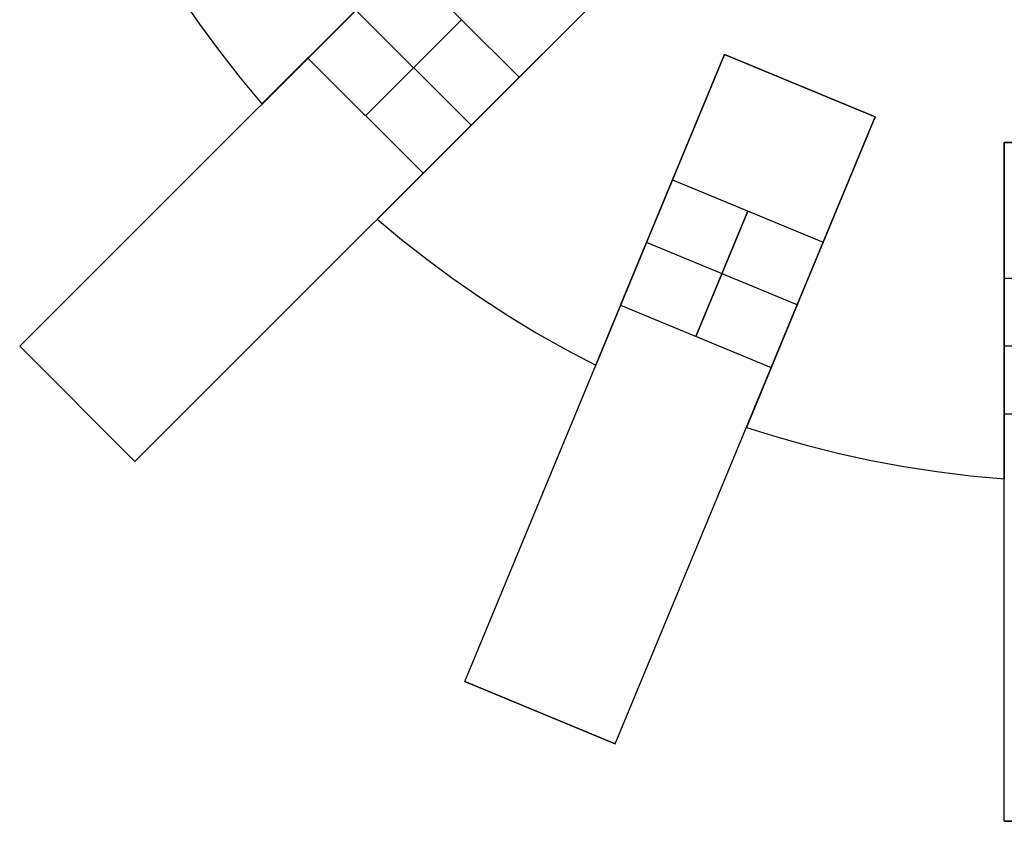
# Model space of a CAD drawing. Header units: millimetres. Extents: x 625 to 835, y -1439 to -1229.
# Tile 1 of 9: x 652 to 724, y -1439 to -1380. Entities that reach past the tile are written whole.
import ezdxf

# ---------------------------------------------------------------- set-up
doc = ezdxf.new("R2010")
doc.units = ezdxf.units.MM

msp = doc.modelspace()

# ---------------------------------------------------------------- linework, layer by layer
for points in [[(651.511, -1404.427), (686.866, -1369.072)], [(658.594, -1370.496), (659.678, -1372.566), (660.836, -1374.627), (662.067, -1376.675), (663.374, -1378.706), (664.755, -1380.717), (666.211, -1382.704), (667.742, -1384.663), (669.348, -1386.591)], [(658.594, -1370.496), (659.678, -1372.566), (660.836, -1374.627), (662.067, -1376.675), (663.374, -1378.706), (664.755, -1380.717), (666.211, -1382.704), (667.742, -1384.663), (669.348, -1386.591)], [(658.594, -1370.496), (659.678, -1372.566), (660.836, -1374.627), (662.067, -1376.675), (663.374, -1378.706), (664.755, -1380.717), (666.211, -1382.704), (667.742, -1384.663), (669.348, -1386.591)], [(658.594, -1370.496), (659.678, -1372.566), (660.836, -1374.627), (662.067, -1376.675), (663.374, -1378.706), (664.755, -1380.717), (666.211, -1382.704), (667.742, -1384.663), (669.348, -1386.591)], [(658.594, -1370.496), (659.678, -1372.566), (660.836, -1374.627), (662.067, -1376.675), (663.374, -1378.706), (664.755, -1380.717), (666.211, -1382.704), (667.742, -1384.663), (669.348, -1386.591)], [(658.594, -1370.496), (659.678, -1372.566), (660.836, -1374.627), (662.067, -1376.675), (663.374, -1378.706), (664.755, -1380.717), (666.211, -1382.704), (667.742, -1384.663), (669.348, -1386.591)], [(679.795, -1376.143), (672.724, -1383.214)], [(672.724, -1383.214), (679.795, -1376.143)], [(679.795, -1376.143), (688.281, -1384.629)], [(679.795, -1376.143), (688.281, -1384.629)], [(659.996, -1412.913), (695.352, -1377.557)], [(684.745, -1388.164), (695.352, -1377.557)], [(695.352, -1377.557), (684.745, -1388.164)], [(684.745, -1388.164), (695.352, -1377.557)], [(695.352, -1377.557), (684.745, -1388.164)], [(676.26, -1379.679), (669.348, -1386.591)], [(669.348, -1386.591), (676.26, -1379.679)], [(676.26, -1379.679), (669.348, -1386.591)], [(669.348, -1386.591), (676.26, -1379.679)], [(684.745, -1388.164), (676.26, -1379.679)], [(684.745, -1388.164), (676.26, -1379.679)], [(676.967, -1387.457), (684.038, -1380.386)], [(684.038, -1380.386), (676.967, -1387.457)], [(684.275, -1429.135), (703.409, -1382.941)], [(703.409, -1382.941), (697.669, -1396.799)], [(697.669, -1396.799), (703.409, -1382.941)], [(703.409, -1382.941), (697.669, -1396.799)], [(697.669, -1396.799), (703.409, -1382.941)], [(714.496, -1387.533), (703.409, -1382.941)], [(703.409, -1382.941), (714.496, -1387.533)], [(703.409, -1382.941), (714.496, -1387.533)], [(703.409, -1382.941), (714.496, -1387.533)], [(714.496, -1387.533), (703.409, -1382.941)], [(672.724, -1383.214), (681.21, -1391.7)], [(672.724, -1383.214), (681.21, -1391.7)], [(681.21, -1391.7), (688.281, -1384.629)], [(688.281, -1384.629), (681.21, -1391.7)], [(695.362, -1433.727), (714.496, -1387.533)], [(708.755, -1401.392), (714.496, -1387.533)], [(714.496, -1387.533), (708.755, -1401.392)], [(708.755, -1401.392), (714.496, -1387.533)], [(714.496, -1387.533), (708.755, -1401.392)], [(677.833, -1395.076), (684.745, -1388.164)], [(684.745, -1388.164), (677.833, -1395.076)], [(677.833, -1395.076), (684.745, -1388.164)], [(684.745, -1388.164), (677.833, -1395.076)], [(736, -1389.424), (724, -1389.424)], [(724, -1389.424), (736, -1389.424)], [(724, -1389.424), (736, -1389.424)], [(724, -1389.424), (736, -1389.424)], [(724, -1389.424), (724, -1404.424)], [(724, -1404.424), (724, -1389.424)], [(724, -1389.424), (724, -1404.424)], [(724, -1404.424), (724, -1389.424)], [(736, -1389.424), (724, -1389.424)], [(724, -1439.424), (724, -1389.424)], [(699.582, -1392.18), (695.755, -1401.419)], [(695.755, -1401.419), (699.582, -1392.18)], [(699.582, -1392.18), (710.669, -1396.772)], [(699.582, -1392.18), (710.669, -1396.772)], [(701.299, -1403.715), (705.126, -1394.476)], [(705.126, -1394.476), (701.299, -1403.715)], [(677.833, -1395.076), (679.627, -1396.574), (681.486, -1398.035), (683.407, -1399.456), (685.391, -1400.832), (687.437, -1402.162), (689.543, -1403.44), (691.707, -1404.664), (693.928, -1405.83)], [(677.833, -1395.076), (679.627, -1396.574), (681.486, -1398.035), (683.407, -1399.456), (685.391, -1400.832), (687.437, -1402.162), (689.543, -1403.44), (691.707, -1404.664), (693.928, -1405.83)], [(677.833, -1395.076), (679.627, -1396.574), (681.486, -1398.035), (683.407, -1399.456), (685.391, -1400.832), (687.437, -1402.162), (689.543, -1403.44), (691.707, -1404.664), (693.928, -1405.83)], [(677.833, -1395.076), (679.627, -1396.574), (681.486, -1398.035), (683.407, -1399.456), (685.391, -1400.832), (687.437, -1402.162), (689.543, -1403.44), (691.707, -1404.664), (693.928, -1405.83)], [(677.833, -1395.076), (679.627, -1396.574), (681.486, -1398.035), (683.407, -1399.456), (685.391, -1400.832), (687.437, -1402.162), (689.543, -1403.44), (691.707, -1404.664), (693.928, -1405.83)], [(677.833, -1395.076), (679.627, -1396.574), (681.486, -1398.035), (683.407, -1399.456), (685.391, -1400.832), (687.437, -1402.162), (689.543, -1403.44), (691.707, -1404.664), (693.928, -1405.83)], [(697.669, -1396.799), (693.928, -1405.83)], [(693.928, -1405.83), (697.669, -1396.799)], [(697.669, -1396.799), (693.928, -1405.83)], [(693.928, -1405.83), (697.669, -1396.799)], [(708.755, -1401.392), (697.669, -1396.799)], [(708.755, -1401.392), (697.669, -1396.799)], [(706.842, -1406.011), (710.669, -1396.772)], [(710.669, -1396.772), (706.842, -1406.011)], [(724, -1399.424), (736, -1399.424)], [(724, -1399.424), (724, -1409.424)], [(724, -1409.424), (724, -1399.424)], [(724, -1399.424), (736, -1399.424)], [(695.755, -1401.419), (706.842, -1406.011)], [(695.755, -1401.419), (706.842, -1406.011)], [(705.015, -1410.422), (708.755, -1401.392)], [(708.755, -1401.392), (705.015, -1410.422)], [(705.015, -1410.422), (708.755, -1401.392)], [(708.755, -1401.392), (705.015, -1410.422)], [(651.511, -1404.427), (659.996, -1412.913)], [(651.511, -1404.427), (659.996, -1412.913)], [(659.996, -1412.913), (651.511, -1404.427)], [(659.996, -1412.913), (651.511, -1404.427)], [(724, -1404.424), (724, -1414.199)], [(724, -1414.199), (724, -1404.424)], [(724, -1404.424), (724, -1414.199)], [(724, -1414.199), (724, -1404.424)], [(736, -1404.424), (724, -1404.424)], [(736, -1404.424), (724, -1404.424)], [(724, -1409.424), (736, -1409.424)], [(724, -1409.424), (736, -1409.424)], [(705.015, -1410.422), (707.246, -1411.12), (709.521, -1411.758), (711.84, -1412.336), (714.2, -1412.848), (716.599, -1413.294), (719.034, -1413.669), (721.502, -1413.971), (724, -1414.199)], [(705.015, -1410.422), (707.246, -1411.12), (709.521, -1411.758), (711.84, -1412.336), (714.2, -1412.848), (716.599, -1413.294), (719.034, -1413.669), (721.502, -1413.971), (724, -1414.199)], [(705.015, -1410.422), (707.246, -1411.12), (709.521, -1411.758), (711.84, -1412.336), (714.2, -1412.848), (716.599, -1413.294), (719.034, -1413.669), (721.502, -1413.971), (724, -1414.199)], [(705.015, -1410.422), (707.246, -1411.12), (709.521, -1411.758), (711.84, -1412.336), (714.2, -1412.848), (716.599, -1413.294), (719.034, -1413.669), (721.502, -1413.971), (724, -1414.199)], [(705.015, -1410.422), (707.246, -1411.12), (709.521, -1411.758), (711.84, -1412.336), (714.2, -1412.848), (716.599, -1413.294), (719.034, -1413.669), (721.502, -1413.971), (724, -1414.199)], [(705.015, -1410.422), (707.246, -1411.12), (709.521, -1411.758), (711.84, -1412.336), (714.2, -1412.848), (716.599, -1413.294), (719.034, -1413.669), (721.502, -1413.971), (724, -1414.199)], [(684.275, -1429.135), (695.362, -1433.727)], [(684.275, -1429.135), (695.362, -1433.727)], [(695.362, -1433.727), (684.275, -1429.135)], [(724, -1439.424), (736, -1439.424)], [(724, -1439.424), (736, -1439.424)], [(736, -1439.424), (724, -1439.424)]]:
    msp.add_lwpolyline(points)
at = {"extrusion": (-0.707107, 0.707107, -1.39044e-14)}
msp.add_lwpolyline([(482.392, 0), (482.398, -0.341), (482.416, -0.682), (482.445, -1.023), (482.485, -1.362), (482.538, -1.699), (482.601, -2.035), (482.677, -2.368), (482.763, -2.698), (482.861, -3.025), (482.97, -3.349), (483.089, -3.669), (483.22, -3.984), (483.362, -4.295), (483.513, -4.601), (483.676, -4.901), (483.848, -5.196), (484.03, -5.485), (484.223, -5.767), (484.424, -6.042), (484.635, -6.311), (484.855, -6.572), (485.084, -6.826), (485.321, -7.071), (485.567, -7.308), (485.82, -7.537), (486.081, -7.757), (486.35, -7.968), (486.625, -8.17), (486.908, -8.362), (487.196, -8.544), (487.491, -8.717), (487.792, -8.879), (488.097, -9.031), (488.408, -9.172), (488.724, -9.303), (489.043, -9.423), (489.367, -9.531), (489.694, -9.629), (490.025, -9.716), (490.358, -9.791), (490.693, -9.855), (491.031, -9.907), (491.37, -9.948), (491.71, -9.977), (492.051, -9.994), (492.392, -10)], dxfattribs=at)
at = {"extrusion": (-0.707107, 0.707107, 1.37198e-14)}
msp.add_lwpolyline([(492.392, 734), (492.051, 733.994), (491.71, 733.977), (491.37, 733.948), (491.031, 733.907), (490.693, 733.855), (490.358, 733.791), (490.025, 733.716), (489.694, 733.629), (489.367, 733.531), (489.043, 733.423), (488.724, 733.303), (488.408, 733.172), (488.097, 733.031), (487.792, 732.879), (487.491, 732.717), (487.196, 732.544), (486.908, 732.362), (486.625, 732.17), (486.35, 731.968), (486.081, 731.757), (485.82, 731.537), (485.567, 731.308), (485.321, 731.071), (485.084, 730.826), (484.855, 730.572), (484.635, 730.311), (484.424, 730.042), (484.223, 729.767), (484.03, 729.485), (483.848, 729.196), (483.676, 728.901), (483.513, 728.601), (483.362, 728.295), (483.22, 727.984), (483.089, 727.669), (482.97, 727.349), (482.861, 727.025), (482.763, 726.698), (482.677, 726.368), (482.601, 726.035), (482.538, 725.699), (482.485, 725.362), (482.445, 725.023), (482.416, 724.682), (482.398, 724.341), (482.392, 724)], dxfattribs=at)
at = {"extrusion": (0.707107, -0.707107, -1.37232e-14)}
msp.add_lwpolyline([(-482.392, 0), (-482.398, -0.341), (-482.416, -0.682), (-482.445, -1.023), (-482.485, -1.362), (-482.538, -1.699), (-482.601, -2.035), (-482.677, -2.368), (-482.763, -2.698), (-482.861, -3.025), (-482.97, -3.349), (-483.089, -3.669), (-483.22, -3.984), (-483.362, -4.295), (-483.513, -4.601), (-483.676, -4.901), (-483.848, -5.196), (-484.03, -5.485), (-484.223, -5.767), (-484.424, -6.042), (-484.635, -6.311), (-484.855, -6.572), (-485.084, -6.826), (-485.321, -7.071), (-485.567, -7.308), (-485.82, -7.537), (-486.081, -7.757), (-486.35, -7.968), (-486.625, -8.17), (-486.908, -8.362), (-487.196, -8.544), (-487.491, -8.717), (-487.792, -8.879), (-488.097, -9.031), (-488.408, -9.172), (-488.724, -9.303), (-489.043, -9.423), (-489.367, -9.531), (-489.694, -9.629), (-490.025, -9.716), (-490.358, -9.791), (-490.693, -9.855), (-491.031, -9.907), (-491.37, -9.948), (-491.71, -9.977), (-492.051, -9.994), (-492.392, -10)], dxfattribs=at)
at = {"extrusion": (0.92388, -0.382683, 1.85688e-15)}
msp.add_lwpolyline([(-1008.488, 724), (-1008.494, 724.341), (-1008.511, 724.682), (-1008.54, 725.023), (-1008.581, 725.362), (-1008.633, 725.699), (-1008.697, 726.035), (-1008.772, 726.368), (-1008.859, 726.698), (-1008.957, 727.025), (-1009.065, 727.349), (-1009.185, 727.669), (-1009.316, 727.984), (-1009.457, 728.295), (-1009.609, 728.601), (-1009.771, 728.901), (-1009.944, 729.196), (-1010.126, 729.485), (-1010.318, 729.767), (-1010.52, 730.042), (-1010.731, 730.311), (-1010.951, 730.572), (-1011.18, 730.826), (-1011.417, 731.071), (-1011.663, 731.308), (-1011.916, 731.537), (-1012.177, 731.757), (-1012.446, 731.968), (-1012.721, 732.17), (-1013.004, 732.362), (-1013.292, 732.544), (-1013.587, 732.717), (-1013.887, 732.879), (-1014.193, 733.031), (-1014.504, 733.172), (-1014.82, 733.303), (-1015.139, 733.423), (-1015.463, 733.531), (-1015.79, 733.629), (-1016.12, 733.716), (-1016.453, 733.791), (-1016.789, 733.855), (-1017.126, 733.907), (-1017.465, 733.948), (-1017.806, 733.977), (-1018.147, 733.994), (-1018.488, 734)], dxfattribs=at)
at = {"extrusion": (0.92388, -0.382683, 1.61041e-14)}
msp.add_lwpolyline([(-1008.488, 0), (-1008.494, -0.341), (-1008.511, -0.682), (-1008.54, -1.023), (-1008.581, -1.362), (-1008.633, -1.699), (-1008.697, -2.035), (-1008.772, -2.368), (-1008.859, -2.698), (-1008.957, -3.025), (-1009.065, -3.349), (-1009.185, -3.669), (-1009.316, -3.984), (-1009.457, -4.295), (-1009.609, -4.601), (-1009.771, -4.901), (-1009.944, -5.196), (-1010.126, -5.485), (-1010.318, -5.767), (-1010.52, -6.042), (-1010.731, -6.311), (-1010.951, -6.572), (-1011.18, -6.826), (-1011.417, -7.071), (-1011.663, -7.308), (-1011.916, -7.537), (-1012.177, -7.757), (-1012.446, -7.968), (-1012.721, -8.17), (-1013.004, -8.362), (-1013.292, -8.544), (-1013.587, -8.717), (-1013.887, -8.879), (-1014.193, -9.031), (-1014.504, -9.172), (-1014.82, -9.303), (-1015.139, -9.423), (-1015.463, -9.531), (-1015.79, -9.629), (-1016.12, -9.716), (-1016.453, -9.791), (-1016.789, -9.855), (-1017.126, -9.907), (-1017.465, -9.948), (-1017.806, -9.977), (-1018.147, -9.994), (-1018.488, -10)], dxfattribs=at)
at = {"extrusion": (1, 0, 0)}
for points in [[(-1382.941, 12), (-1382.941, 712)], [(-1385.237, 712), (-1385.237, 12)], [(-1386.591, 0), (-1386.591, 12)], [(-1386.591, 712), (-1386.591, 724)], [(-1386.75, 733.58), (-1386.75, -9.58)], [(-1387.533, 712), (-1387.533, 12)], [(-1389.424, 12), (-1389.424, 712)], [(-1389.424, 724), (-1389.43, 724.341), (-1389.447, 724.682), (-1389.476, 725.023), (-1389.517, 725.362), (-1389.569, 725.699), (-1389.633, 726.035), (-1389.708, 726.368), (-1389.795, 726.698), (-1389.892, 727.025), (-1390.001, 727.349), (-1390.121, 727.669), (-1390.252, 727.984), (-1390.393, 728.295), (-1390.545, 728.601), (-1390.707, 728.901), (-1390.88, 729.196), (-1391.062, 729.485), (-1391.254, 729.767), (-1391.456, 730.042), (-1391.667, 730.311), (-1391.887, 730.572), (-1392.116, 730.826), (-1392.353, 731.071), (-1392.598, 731.308), (-1392.852, 731.537), (-1393.113, 731.757), (-1393.382, 731.968), (-1393.657, 732.17), (-1393.939, 732.362), (-1394.228, 732.544), (-1394.523, 732.717), (-1394.823, 732.879), (-1395.129, 733.031), (-1395.44, 733.172), (-1395.755, 733.303), (-1396.075, 733.423), (-1396.399, 733.531), (-1396.726, 733.629), (-1397.056, 733.716), (-1397.389, 733.791), (-1397.725, 733.855), (-1398.062, 733.907), (-1398.401, 733.948), (-1398.741, 733.977), (-1399.083, 733.994), (-1399.424, 734)], [(-1399.424, -10), (-1399.083, -9.994), (-1398.741, -9.977), (-1398.401, -9.948), (-1398.062, -9.907), (-1397.725, -9.855), (-1397.389, -9.791), (-1397.056, -9.716), (-1396.726, -9.629), (-1396.399, -9.531), (-1396.075, -9.423), (-1395.755, -9.303), (-1395.44, -9.172), (-1395.129, -9.031), (-1394.823, -8.879), (-1394.523, -8.717), (-1394.228, -8.544), (-1393.939, -8.362), (-1393.657, -8.17), (-1393.382, -7.968), (-1393.113, -7.757), (-1392.852, -7.537), (-1392.598, -7.308), (-1392.353, -7.071), (-1392.116, -6.826), (-1391.887, -6.572), (-1391.667, -6.311), (-1391.456, -6.042), (-1391.254, -5.767), (-1391.062, -5.485), (-1390.88, -5.196), (-1390.707, -4.901), (-1390.545, -4.601), (-1390.393, -4.295), (-1390.252, -3.984), (-1390.121, -3.669), (-1390.001, -3.349), (-1389.892, -3.025), (-1389.795, -2.698), (-1389.708, -2.368), (-1389.633, -2.035), (-1389.569, -1.699), (-1389.517, -1.362), (-1389.476, -1.023), (-1389.447, -0.682), (-1389.43, -0.341), (-1389.424, 0)], [(-1395.235, 733.58), (-1395.235, -9.58)], [(-1395.076, 0), (-1395.076, 12)], [(-1395.076, 712), (-1395.076, 724)], [(-1404.427, 704), (-1404.427, 20)], [(-1406.038, 733.58), (-1406.038, -9.58)], [(-1405.83, 0), (-1405.83, 12)], [(-1405.83, 712), (-1405.83, 724)], [(-1408.67, 20), (-1408.67, 704)], [(-1409.424, 734), (-1410.448, 733.983), (-1411.471, 733.93), (-1412.492, 733.843), (-1413.509, 733.721), (-1414.521, 733.564), (-1415.528, 733.373), (-1416.527, 733.147), (-1417.518, 732.888), (-1418.499, 732.594), (-1419.47, 732.268), (-1420.43, 731.908), (-1421.376, 731.516), (-1422.308, 731.092), (-1423.226, 730.637), (-1424.127, 730.15), (-1425.011, 729.633), (-1425.877, 729.085), (-1426.724, 728.509), (-1427.551, 727.904), (-1428.357, 727.271), (-1429.14, 726.611), (-1429.901, 725.925), (-1430.637, 725.213), (-1431.349, 724.477), (-1432.035, 723.716), (-1432.695, 722.933), (-1433.328, 722.127), (-1433.933, 721.3), (-1434.509, 720.454), (-1435.057, 719.588), (-1435.574, 718.703), (-1436.06, 717.802), (-1436.516, 716.885), (-1436.94, 715.952), (-1437.332, 715.006), (-1437.692, 714.046), (-1438.018, 713.075), (-1438.311, 712.094), (-1438.571, 711.103), (-1438.796, 710.104), (-1438.988, 709.097), (-1439.145, 708.085), (-1439.267, 707.068), (-1439.354, 706.047), (-1439.406, 705.024), (-1439.424, 704)], [(-1439.424, 20), (-1439.406, 18.976), (-1439.354, 17.953), (-1439.267, 16.932), (-1439.145, 15.915), (-1438.988, 14.903), (-1438.796, 13.896), (-1438.571, 12.897), (-1438.311, 11.906), (-1438.018, 10.925), (-1437.692, 9.954), (-1437.332, 8.994), (-1436.94, 8.048), (-1436.516, 7.115), (-1436.06, 6.198), (-1435.574, 5.297), (-1435.057, 4.412), (-1434.509, 3.546), (-1433.933, 2.7), (-1433.328, 1.873), (-1432.695, 1.067), (-1432.035, 0.284), (-1431.349, -0.477), (-1430.637, -1.213), (-1429.901, -1.925), (-1429.14, -2.611), (-1428.357, -3.271), (-1427.551, -3.904), (-1426.724, -4.509), (-1425.877, -5.085), (-1425.011, -5.633), (-1424.127, -6.15), (-1423.226, -6.637), (-1422.308, -7.092), (-1421.376, -7.516), (-1420.43, -7.908), (-1419.47, -8.268), (-1418.499, -8.594), (-1417.518, -8.888), (-1416.527, -9.147), (-1415.528, -9.373), (-1414.521, -9.564), (-1413.509, -9.721), (-1412.492, -9.843), (-1411.471, -9.93), (-1410.448, -9.983), (-1409.424, -10)], [(-1410.63, 733.58), (-1410.63, -9.58)], [(-1410.422, 0), (-1410.422, 12)], [(-1410.422, 712), (-1410.422, 724)], [(-1412.913, 20), (-1412.913, 704)], [(-1414.199, 0), (-1414.199, 12)], [(-1414.199, 712), (-1414.199, 724)], [(-1414.424, 733.58), (-1414.424, -9.58)], [(-1429.135, 704), (-1429.135, 20)], [(-1431.431, 20), (-1431.431, 704)], [(-1433.727, 20), (-1433.727, 704)], [(-1439.424, 704), (-1439.424, 20)]]:
    msp.add_lwpolyline(points, dxfattribs=at)
at = {"extrusion": (0.707107, -0.707107, -1.9302e-15)}
msp.add_lwpolyline([(-502.392, 734), (-503.416, 733.983), (-504.44, 733.93), (-505.46, 733.843), (-506.477, 733.721), (-507.49, 733.564), (-508.496, 733.373), (-509.495, 733.147), (-510.486, 732.888), (-511.468, 732.594), (-512.439, 732.268), (-513.398, 731.908), (-514.344, 731.516), (-515.277, 731.092), (-516.194, 730.637), (-517.096, 730.15), (-517.98, 729.633), (-518.846, 729.085), (-519.693, 728.509), (-520.519, 727.904), (-521.325, 727.271), (-522.108, 726.611), (-522.869, 725.925), (-523.605, 725.213), (-524.317, 724.477), (-525.004, 723.716), (-525.664, 722.933), (-526.296, 722.127), (-526.901, 721.3), (-527.478, 720.454), (-528.025, 719.588), (-528.542, 718.703), (-529.029, 717.802), (-529.484, 716.885), (-529.909, 715.952), (-530.301, 715.006), (-530.66, 714.046), (-530.987, 713.075), (-531.28, 712.094), (-531.539, 711.103), (-531.765, 710.104), (-531.956, 709.097), (-532.113, 708.085), (-532.235, 707.068), (-532.322, 706.047), (-532.375, 705.024), (-532.392, 704)], dxfattribs=at)
at = {"extrusion": (0.707107, -0.707107, 0)}
msp.add_lwpolyline([(-532.392, 20), (-532.375, 18.976), (-532.322, 17.953), (-532.235, 16.932), (-532.113, 15.915), (-531.956, 14.903), (-531.765, 13.896), (-531.539, 12.897), (-531.28, 11.906), (-530.987, 10.925), (-530.66, 9.954), (-530.301, 8.994), (-529.909, 8.048), (-529.484, 7.115), (-529.029, 6.198), (-528.542, 5.297), (-528.025, 4.412), (-527.478, 3.546), (-526.901, 2.7), (-526.296, 1.873), (-525.664, 1.067), (-525.004, 0.284), (-524.317, -0.477), (-523.605, -1.213), (-522.869, -1.925), (-522.108, -2.611), (-521.325, -3.271), (-520.519, -3.904), (-519.693, -4.509), (-518.846, -5.085), (-517.98, -5.633), (-517.096, -6.15), (-516.194, -6.637), (-515.277, -7.092), (-514.344, -7.516), (-513.398, -7.908), (-512.439, -8.268), (-511.468, -8.594), (-510.486, -8.888), (-509.495, -9.147), (-508.496, -9.373), (-507.49, -9.564), (-506.477, -9.721), (-505.46, -9.843), (-504.44, -9.93), (-503.416, -9.983), (-502.392, -10)], dxfattribs=at)
at = {"extrusion": (0.92388, -0.382683, -2.51826e-15)}
msp.add_lwpolyline([(-1018.488, 734), (-1018.147, 733.994), (-1017.806, 733.977), (-1017.465, 733.948), (-1017.126, 733.907), (-1016.789, 733.855), (-1016.453, 733.791), (-1016.12, 733.716), (-1015.79, 733.629), (-1015.463, 733.531), (-1015.139, 733.423), (-1014.82, 733.303), (-1014.504, 733.172), (-1014.193, 733.031), (-1013.887, 732.879), (-1013.587, 732.717), (-1013.292, 732.544), (-1013.004, 732.362), (-1012.721, 732.17), (-1012.446, 731.968), (-1012.177, 731.757), (-1011.916, 731.537), (-1011.663, 731.308), (-1011.417, 731.071), (-1011.18, 730.826), (-1010.951, 730.572), (-1010.731, 730.311), (-1010.52, 730.042), (-1010.318, 729.767), (-1010.126, 729.485), (-1009.944, 729.196), (-1009.771, 728.901), (-1009.609, 728.601), (-1009.457, 728.295), (-1009.316, 727.984), (-1009.185, 727.669), (-1009.065, 727.349), (-1008.957, 727.025), (-1008.859, 726.698), (-1008.772, 726.368), (-1008.697, 726.035), (-1008.633, 725.699), (-1008.581, 725.362), (-1008.54, 725.023), (-1008.511, 724.682), (-1008.494, 724.341), (-1008.488, 724)], dxfattribs=at)
at = {"extrusion": (0.92388, -0.382683, 4.319e-15)}
msp.add_lwpolyline([(-1008.488, 0), (-1008.494, -0.341), (-1008.511, -0.682), (-1008.54, -1.023), (-1008.581, -1.362), (-1008.633, -1.699), (-1008.697, -2.035), (-1008.772, -2.368), (-1008.859, -2.698), (-1008.957, -3.025), (-1009.065, -3.349), (-1009.185, -3.669), (-1009.316, -3.984), (-1009.457, -4.295), (-1009.609, -4.601), (-1009.771, -4.901), (-1009.944, -5.196), (-1010.126, -5.485), (-1010.318, -5.767), (-1010.52, -6.042), (-1010.731, -6.311), (-1010.951, -6.572), (-1011.18, -6.826), (-1011.417, -7.071), (-1011.663, -7.308), (-1011.916, -7.537), (-1012.177, -7.757), (-1012.446, -7.968), (-1012.721, -8.17), (-1013.004, -8.362), (-1013.292, -8.544), (-1013.587, -8.717), (-1013.887, -8.879), (-1014.193, -9.031), (-1014.504, -9.172), (-1014.82, -9.303), (-1015.139, -9.423), (-1015.463, -9.531), (-1015.79, -9.629), (-1016.12, -9.716), (-1016.453, -9.791), (-1016.789, -9.855), (-1017.126, -9.907), (-1017.465, -9.948), (-1017.806, -9.977), (-1018.147, -9.994), (-1018.488, -10)], dxfattribs=at)
at = {"extrusion": (-0.707107, 0.707107, 5.50315e-15)}
msp.add_lwpolyline([(532.392, 704), (532.375, 705.024), (532.322, 706.047), (532.235, 707.068), (532.113, 708.085), (531.956, 709.097), (531.765, 710.104), (531.539, 711.103), (531.28, 712.094), (530.987, 713.075), (530.66, 714.046), (530.301, 715.006), (529.909, 715.952), (529.484, 716.885), (529.029, 717.802), (528.542, 718.703), (528.025, 719.588), (527.478, 720.454), (526.901, 721.3), (526.296, 722.127), (525.664, 722.933), (525.004, 723.716), (524.317, 724.477), (523.605, 725.213), (522.869, 725.925), (522.108, 726.611), (521.325, 727.271), (520.519, 727.904), (519.693, 728.509), (518.846, 729.085), (517.98, 729.633), (517.096, 730.15), (516.194, 730.637), (515.277, 731.092), (514.344, 731.516), (513.398, 731.908), (512.439, 732.268), (511.468, 732.594), (510.486, 732.888), (509.495, 733.147), (508.496, 733.373), (507.49, 733.564), (506.477, 733.721), (505.46, 733.843), (504.44, 733.93), (503.416, 733.983), (502.392, 734)], dxfattribs=at)
at = {"extrusion": (0.707107, -0.707107, 4.57441e-15)}
msp.add_lwpolyline([(-502.392, -10), (-503.416, -9.983), (-504.44, -9.93), (-505.46, -9.843), (-506.477, -9.721), (-507.49, -9.564), (-508.496, -9.373), (-509.495, -9.147), (-510.486, -8.888), (-511.468, -8.594), (-512.439, -8.268), (-513.398, -7.908), (-514.344, -7.516), (-515.277, -7.092), (-516.194, -6.637), (-517.096, -6.15), (-517.98, -5.633), (-518.846, -5.085), (-519.693, -4.509), (-520.519, -3.904), (-521.325, -3.271), (-522.108, -2.611), (-522.869, -1.925), (-523.605, -1.213), (-524.317, -0.477), (-525.004, 0.284), (-525.664, 1.067), (-526.296, 1.873), (-526.901, 2.7), (-527.478, 3.546), (-528.025, 4.412), (-528.542, 5.297), (-529.029, 6.198), (-529.484, 7.115), (-529.909, 8.048), (-530.301, 8.994), (-530.66, 9.954), (-530.987, 10.925), (-531.28, 11.906), (-531.539, 12.897), (-531.765, 13.896), (-531.956, 14.903), (-532.113, 15.915), (-532.235, 16.932), (-532.322, 17.953), (-532.375, 18.976), (-532.392, 20)], dxfattribs=at)
at = {"extrusion": (0.92388, -0.382683, 1.8638e-15)}
msp.add_lwpolyline([(-1018.488, 734), (-1018.147, 733.994), (-1017.806, 733.977), (-1017.465, 733.948), (-1017.126, 733.907), (-1016.789, 733.855), (-1016.453, 733.791), (-1016.12, 733.716), (-1015.79, 733.629), (-1015.463, 733.531), (-1015.139, 733.423), (-1014.82, 733.303), (-1014.504, 733.172), (-1014.193, 733.031), (-1013.887, 732.879), (-1013.587, 732.717), (-1013.292, 732.544), (-1013.004, 732.362), (-1012.721, 732.17), (-1012.446, 731.968), (-1012.177, 731.757), (-1011.916, 731.537), (-1011.663, 731.308), (-1011.417, 731.071), (-1011.18, 730.826), (-1010.951, 730.572), (-1010.731, 730.311), (-1010.52, 730.042), (-1010.318, 729.767), (-1010.126, 729.485), (-1009.944, 729.196), (-1009.771, 728.901), (-1009.609, 728.601), (-1009.457, 728.295), (-1009.316, 727.984), (-1009.185, 727.669), (-1009.065, 727.349), (-1008.957, 727.025), (-1008.859, 726.698), (-1008.772, 726.368), (-1008.697, 726.035), (-1008.633, 725.699), (-1008.581, 725.362), (-1008.54, 725.023), (-1008.511, 724.682), (-1008.494, 724.341), (-1008.488, 724)], dxfattribs=at)
at = {"extrusion": (0.92388, -0.382683, 6.8417e-15)}
msp.add_lwpolyline([(-1008.488, 0), (-1008.494, -0.341), (-1008.511, -0.682), (-1008.54, -1.023), (-1008.581, -1.362), (-1008.633, -1.699), (-1008.697, -2.035), (-1008.772, -2.368), (-1008.859, -2.698), (-1008.957, -3.025), (-1009.065, -3.349), (-1009.185, -3.669), (-1009.316, -3.984), (-1009.457, -4.295), (-1009.609, -4.601), (-1009.771, -4.901), (-1009.944, -5.196), (-1010.126, -5.485), (-1010.318, -5.767), (-1010.52, -6.042), (-1010.731, -6.311), (-1010.951, -6.572), (-1011.18, -6.826), (-1011.417, -7.071), (-1011.663, -7.308), (-1011.916, -7.537), (-1012.177, -7.757), (-1012.446, -7.968), (-1012.721, -8.17), (-1013.004, -8.362), (-1013.292, -8.544), (-1013.587, -8.717), (-1013.887, -8.879), (-1014.193, -9.031), (-1014.504, -9.172), (-1014.82, -9.303), (-1015.139, -9.423), (-1015.463, -9.531), (-1015.79, -9.629), (-1016.12, -9.716), (-1016.453, -9.791), (-1016.789, -9.855), (-1017.126, -9.907), (-1017.465, -9.948), (-1017.806, -9.977), (-1018.147, -9.994), (-1018.488, -10)], dxfattribs=at)
at = {"extrusion": (0.707107, -0.707107, -6.45621e-15)}
msp.add_lwpolyline([(-532.392, 704), (-532.375, 705.024), (-532.322, 706.047), (-532.235, 707.068), (-532.113, 708.085), (-531.956, 709.097), (-531.765, 710.104), (-531.539, 711.103), (-531.28, 712.094), (-530.987, 713.075), (-530.66, 714.046), (-530.301, 715.006), (-529.909, 715.952), (-529.484, 716.885), (-529.029, 717.802), (-528.542, 718.703), (-528.025, 719.588), (-527.478, 720.454), (-526.901, 721.3), (-526.296, 722.127), (-525.664, 722.933), (-525.004, 723.716), (-524.317, 724.477), (-523.605, 725.213), (-522.869, 725.925), (-522.108, 726.611), (-521.325, 727.271), (-520.519, 727.904), (-519.693, 728.509), (-518.846, 729.085), (-517.98, 729.633), (-517.096, 730.15), (-516.194, 730.637), (-515.277, 731.092), (-514.344, 731.516), (-513.398, 731.908), (-512.439, 732.268), (-511.468, 732.594), (-510.486, 732.888), (-509.495, 733.147), (-508.496, 733.373), (-507.49, 733.564), (-506.477, 733.721), (-505.46, 733.843), (-504.44, 733.93), (-503.416, 733.983), (-502.392, 734)], dxfattribs=at)
at = {"extrusion": (0.707107, -0.707107, 3.812e-15)}
msp.add_lwpolyline([(-502.392, -10), (-503.416, -9.983), (-504.44, -9.93), (-505.46, -9.843), (-506.477, -9.721), (-507.49, -9.564), (-508.496, -9.373), (-509.495, -9.147), (-510.486, -8.888), (-511.468, -8.594), (-512.439, -8.268), (-513.398, -7.908), (-514.344, -7.516), (-515.277, -7.092), (-516.194, -6.637), (-517.096, -6.15), (-517.98, -5.633), (-518.846, -5.085), (-519.693, -4.509), (-520.519, -3.904), (-521.325, -3.271), (-522.108, -2.611), (-522.869, -1.925), (-523.605, -1.213), (-524.317, -0.477), (-525.004, 0.284), (-525.664, 1.067), (-526.296, 1.873), (-526.901, 2.7), (-527.478, 3.546), (-528.025, 4.412), (-528.542, 5.297), (-529.029, 6.198), (-529.484, 7.115), (-529.909, 8.048), (-530.301, 8.994), (-530.66, 9.954), (-530.987, 10.925), (-531.28, 11.906), (-531.539, 12.897), (-531.765, 13.896), (-531.956, 14.903), (-532.113, 15.915), (-532.235, 16.932), (-532.322, 17.953), (-532.375, 18.976), (-532.392, 20)], dxfattribs=at)
at = {"extrusion": (0.92388, -0.382683, 4.12563e-15)}
msp.add_lwpolyline([(-1028.488, 734), (-1029.512, 733.983), (-1030.535, 733.93), (-1031.556, 733.843), (-1032.573, 733.721), (-1033.585, 733.564), (-1034.592, 733.373), (-1035.591, 733.147), (-1036.582, 732.888), (-1037.563, 732.594), (-1038.534, 732.268), (-1039.494, 731.908), (-1040.44, 731.516), (-1041.373, 731.092), (-1042.29, 730.637), (-1043.191, 730.15), (-1044.076, 729.633), (-1044.942, 729.085), (-1045.788, 728.509), (-1046.615, 727.904), (-1047.421, 727.271), (-1048.204, 726.611), (-1048.965, 725.925), (-1049.701, 725.213), (-1050.413, 724.477), (-1051.099, 723.716), (-1051.759, 722.933), (-1052.392, 722.127), (-1052.997, 721.3), (-1053.574, 720.454), (-1054.121, 719.588), (-1054.638, 718.703), (-1055.125, 717.802), (-1055.58, 716.885), (-1056.004, 715.952), (-1056.396, 715.006), (-1056.756, 714.046), (-1057.082, 713.075), (-1057.376, 712.094), (-1057.635, 711.103), (-1057.861, 710.104), (-1058.052, 709.097), (-1058.209, 708.085), (-1058.331, 707.068), (-1058.418, 706.047), (-1058.471, 705.024), (-1058.488, 704)], dxfattribs=at)
at = {"extrusion": (0.92388, -0.382683, 4.91971e-15)}
msp.add_lwpolyline([(-1058.488, 20), (-1058.471, 18.976), (-1058.418, 17.953), (-1058.331, 16.932), (-1058.209, 15.915), (-1058.052, 14.903), (-1057.861, 13.896), (-1057.635, 12.897), (-1057.376, 11.906), (-1057.082, 10.925), (-1056.756, 9.954), (-1056.396, 8.994), (-1056.004, 8.048), (-1055.58, 7.115), (-1055.125, 6.198), (-1054.638, 5.297), (-1054.121, 4.412), (-1053.574, 3.546), (-1052.997, 2.7), (-1052.392, 1.873), (-1051.759, 1.067), (-1051.099, 0.284), (-1050.413, -0.477), (-1049.701, -1.213), (-1048.965, -1.925), (-1048.204, -2.611), (-1047.421, -3.271), (-1046.615, -3.904), (-1045.788, -4.509), (-1044.942, -5.085), (-1044.076, -5.633), (-1043.191, -6.15), (-1042.29, -6.637), (-1041.373, -7.092), (-1040.44, -7.516), (-1039.494, -7.908), (-1038.534, -8.268), (-1037.563, -8.594), (-1036.582, -8.888), (-1035.591, -9.147), (-1034.592, -9.373), (-1033.585, -9.564), (-1032.573, -9.721), (-1031.556, -9.843), (-1030.535, -9.93), (-1029.512, -9.983), (-1028.488, -10)], dxfattribs=at)
at = {"extrusion": (0.92388, -0.382683, -6.35297e-15)}
msp.add_lwpolyline([(-1058.488, 704), (-1058.471, 705.024), (-1058.418, 706.047), (-1058.331, 707.068), (-1058.209, 708.085), (-1058.052, 709.097), (-1057.861, 710.104), (-1057.635, 711.103), (-1057.376, 712.094), (-1057.082, 713.075), (-1056.756, 714.046), (-1056.396, 715.006), (-1056.004, 715.952), (-1055.58, 716.885), (-1055.125, 717.802), (-1054.638, 718.703), (-1054.121, 719.588), (-1053.574, 720.454), (-1052.997, 721.3), (-1052.392, 722.127), (-1051.759, 722.933), (-1051.099, 723.716), (-1050.413, 724.477), (-1049.701, 725.213), (-1048.965, 725.925), (-1048.204, 726.611), (-1047.421, 727.271), (-1046.615, 727.904), (-1045.788, 728.509), (-1044.942, 729.085), (-1044.076, 729.633), (-1043.191, 730.15), (-1042.29, 730.637), (-1041.373, 731.092), (-1040.44, 731.516), (-1039.494, 731.908), (-1038.534, 732.268), (-1037.563, 732.594), (-1036.582, 732.888), (-1035.591, 733.147), (-1034.592, 733.373), (-1033.585, 733.564), (-1032.573, 733.721), (-1031.556, 733.843), (-1030.535, 733.93), (-1029.512, 733.983), (-1028.488, 734)], dxfattribs=at)
at = {"extrusion": (0.92388, -0.382683, -4.56015e-15)}
msp.add_lwpolyline([(-1028.488, -10), (-1029.512, -9.983), (-1030.535, -9.93), (-1031.556, -9.843), (-1032.573, -9.721), (-1033.585, -9.564), (-1034.592, -9.373), (-1035.591, -9.147), (-1036.582, -8.888), (-1037.563, -8.594), (-1038.534, -8.268), (-1039.494, -7.908), (-1040.44, -7.516), (-1041.373, -7.092), (-1042.29, -6.637), (-1043.191, -6.15), (-1044.076, -5.633), (-1044.942, -5.085), (-1045.788, -4.509), (-1046.615, -3.904), (-1047.421, -3.271), (-1048.204, -2.611), (-1048.965, -1.925), (-1049.701, -1.213), (-1050.413, -0.477), (-1051.099, 0.284), (-1051.759, 1.067), (-1052.392, 1.873), (-1052.997, 2.7), (-1053.574, 3.546), (-1054.121, 4.412), (-1054.638, 5.297), (-1055.125, 6.198), (-1055.58, 7.115), (-1056.004, 8.048), (-1056.396, 8.994), (-1056.756, 9.954), (-1057.082, 10.925), (-1057.376, 11.906), (-1057.635, 12.897), (-1057.861, 13.896), (-1058.052, 14.903), (-1058.209, 15.915), (-1058.331, 16.932), (-1058.418, 17.953), (-1058.471, 18.976), (-1058.488, 20)], dxfattribs=at)
at = {"extrusion": (0.92388, -0.382683, 3.10534e-15)}
msp.add_lwpolyline([(-1058.488, 704), (-1058.471, 705.024), (-1058.418, 706.047), (-1058.331, 707.068), (-1058.209, 708.085), (-1058.052, 709.097), (-1057.861, 710.104), (-1057.635, 711.103), (-1057.376, 712.094), (-1057.082, 713.075), (-1056.756, 714.046), (-1056.396, 715.006), (-1056.004, 715.952), (-1055.58, 716.885), (-1055.125, 717.802), (-1054.638, 718.703), (-1054.121, 719.588), (-1053.574, 720.454), (-1052.997, 721.3), (-1052.392, 722.127), (-1051.759, 722.933), (-1051.099, 723.716), (-1050.413, 724.477), (-1049.701, 725.213), (-1048.965, 725.925), (-1048.204, 726.611), (-1047.421, 727.271), (-1046.615, 727.904), (-1045.788, 728.509), (-1044.942, 729.085), (-1044.076, 729.633), (-1043.191, 730.15), (-1042.29, 730.637), (-1041.373, 731.092), (-1040.44, 731.516), (-1039.494, 731.908), (-1038.534, 732.268), (-1037.563, 732.594), (-1036.582, 732.888), (-1035.591, 733.147), (-1034.592, 733.373), (-1033.585, 733.564), (-1032.573, 733.721), (-1031.556, 733.843), (-1030.535, 733.93), (-1029.512, 733.983), (-1028.488, 734)], dxfattribs=at)
at = {"extrusion": (0.92388, -0.382683, 3.8694e-15)}
msp.add_lwpolyline([(-1028.488, -10), (-1029.512, -9.983), (-1030.535, -9.93), (-1031.556, -9.843), (-1032.573, -9.721), (-1033.585, -9.564), (-1034.592, -9.373), (-1035.591, -9.147), (-1036.582, -8.888), (-1037.563, -8.594), (-1038.534, -8.268), (-1039.494, -7.908), (-1040.44, -7.516), (-1041.373, -7.092), (-1042.29, -6.637), (-1043.191, -6.15), (-1044.076, -5.633), (-1044.942, -5.085), (-1045.788, -4.509), (-1046.615, -3.904), (-1047.421, -3.271), (-1048.204, -2.611), (-1048.965, -1.925), (-1049.701, -1.213), (-1050.413, -0.477), (-1051.099, 0.284), (-1051.759, 1.067), (-1052.392, 1.873), (-1052.997, 2.7), (-1053.574, 3.546), (-1054.121, 4.412), (-1054.638, 5.297), (-1055.125, 6.198), (-1055.58, 7.115), (-1056.004, 8.048), (-1056.396, 8.994), (-1056.756, 9.954), (-1057.082, 10.925), (-1057.376, 11.906), (-1057.635, 12.897), (-1057.861, 13.896), (-1058.052, 14.903), (-1058.209, 15.915), (-1058.331, 16.932), (-1058.418, 17.953), (-1058.471, 18.976), (-1058.488, 20)], dxfattribs=at)

doc.saveas('drawing.dxf')
